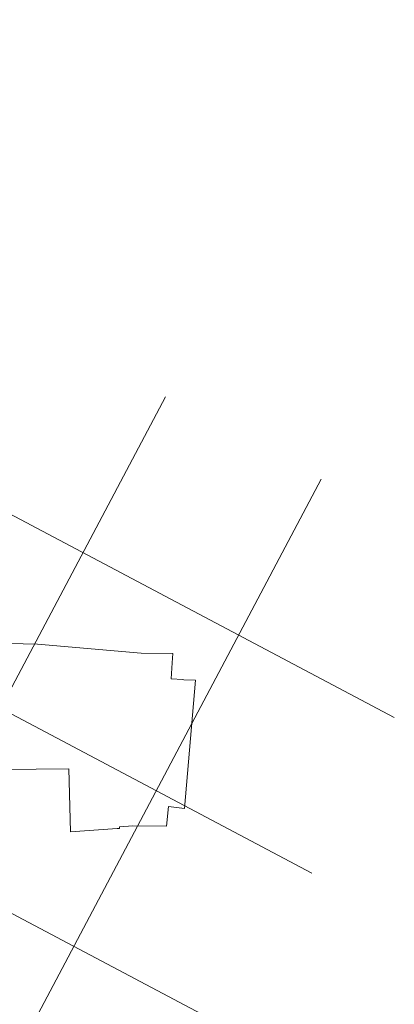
# Model space of a CAD drawing. Header units: millimetres. Extents: x -244621 to 957993, y -212233 to 286163.
# Tile 23 of 47: x 123196 to 229520, y -26984 to 252380. Entities that reach past the tile are written whole.
import ezdxf
from ezdxf.enums import TextEntityAlignment as Align

# ---------------------------------------------------------------- set-up
doc = ezdxf.new("R2010")
doc.units = ezdxf.units.MM
doc.layers.add('S - LINE', color=7, linetype='Continuous', lineweight=15)
doc.layers.add('TOPO$0$Z01_Nakveti', color=7, linetype='Continuous')
doc.styles.add('TOPO$0$Bm431', font='txt', dxfattribs={"height": 2})

# ---------------------------------------------------------------- blocks, each defined once
blk = doc.blocks.new('TOPO')
at = {"color": 4, "lineweight": 0, "flags": 128}
for points in [[(229.45, 54.94), (-144.8, 252)], [(206.15, 10.7), (-144.02, 195.09)], [(164.26, 145.77), (-6.74, -178.97)], [(182.86, -33.54), (-143.25, 138.17)], [(208.5, 122.48), (37.5, -202.27)]]:
    blk.add_lwpolyline(points, dxfattribs=at)
at = {"layer": 'TOPO$0$Z01_Nakveti', "color": 5, "lineweight": 0}
blk.add_lwpolyline([(99.09, 71.32), (108.09, 71.74), (107.93, 75.87), (128.14, 75.51), (157.57, 72.97), (166.54, 72.88), (166.39, 70.24), (166.12, 65.74), (169.37, 65.56), (169.73, 65.46), (172.97, 65.32), (169.98, 28.95), (165.38, 29.45), (164.85, 23.95), (155.32, 23.94), (151.53, 23.74), (151.56, 23.24), (150.86, 23.19), (137.62, 22.27), (137.12, 40.16), (99.9, 39.64)], close=True, dxfattribs=at)
at = {"style": 'TOPO$0$Bm431'}
blk.add_attdef('X', text='', height=2, rotation=152.2308, dxfattribs=at).set_placement((118.48, 59.52), align=Align.TOP_LEFT)
blk.add_attdef('Y', (114.38, 55.92), '', height=2, rotation=242.2308, dxfattribs=at)

msp = doc.modelspace()

# ---------------------------------------------------------------- block references
at = {"layer": 'S - LINE', "xscale": 999.9999999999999, "yscale": 999.9999999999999, "zscale": 999.9999999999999, "rotation": 359.8641595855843}
msp.add_blockref('TOPO', (-57.3, 36.9), dxfattribs=at)

doc.saveas('drawing.dxf')
